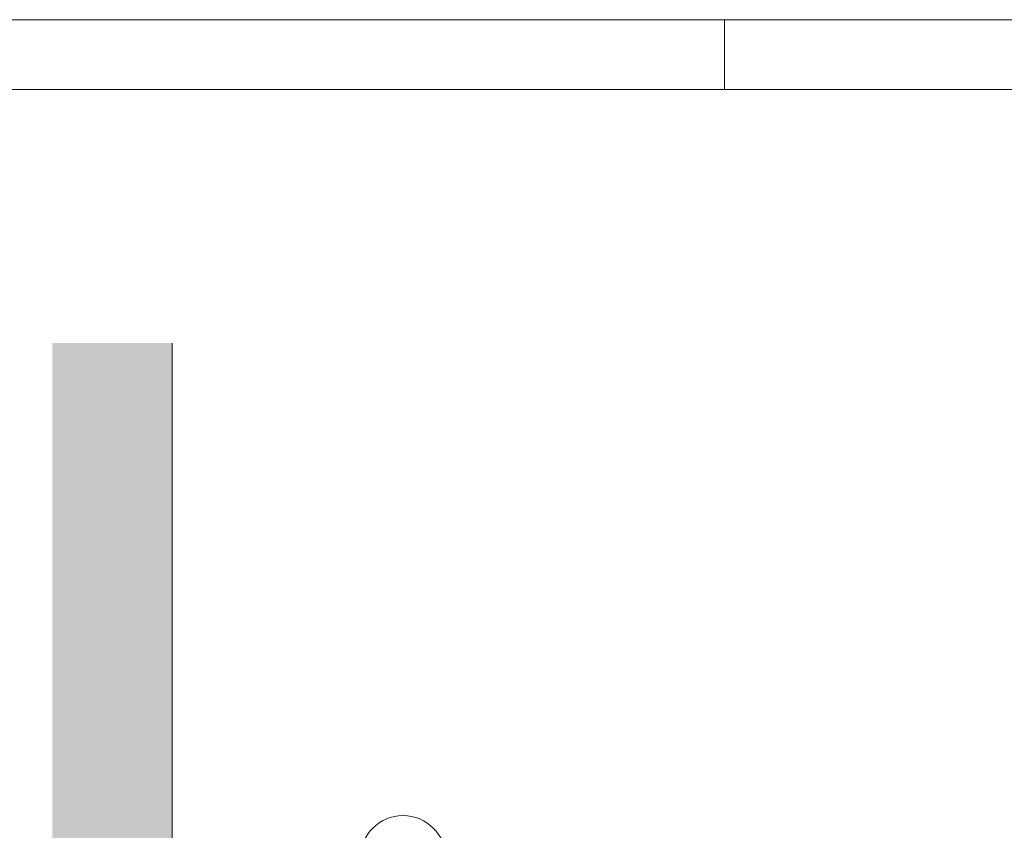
# Paper-space layout 'A-46 WYKOŃCZENIA ŚCIAN - PIĘTRO 1' of a CAD drawing. Header units: millimetres. Extents: x 0 to 500, y 0 to 350.
# Tile 6 of 13: x 91 to 160, y 293 to 350. Entities that reach past the tile are written whole.
import ezdxf
from ezdxf.xclip import XClip

# ---------------------------------------------------------------- set-up
doc = ezdxf.new("R2010")
doc.units = ezdxf.units.MM
doc.header["$MEASUREMENT"] = 0
doc.header["$XCLIPFRAME"] = 0
doc.linetypes.add('PRZERYWANA_DU_A', pattern=[550, 350, -200])
doc.layers.add('0_Nr_pióra__2', color=8, linetype='Continuous', lineweight=13)
doc.layers.add('A_Arkusz_Nr_pióra__255', color=7, linetype='Continuous', lineweight=15, true_color=0x242424)
doc.layers.add('A_osie_Nr_pióra__76', color=7, linetype='Continuous', lineweight=5, true_color=0x2d2d2d)
doc.layers.add('A_podrys', color=7, linetype='Continuous')

# ---------------------------------------------------------------- blocks, each defined once
blk = doc.blocks.new('Rysunek_1_1', base_point=(-1525.798, -260.531))
at = {"linetype": 'Continuous', "lineweight": 0, "true_color": 0x484848}
blk.add_hatch(color=251, dxfattribs=at).paths.add_polyline_path([(92.943, 327.354), (92.943, 118.544), (101.328, 118.544), (101.328, 327.354)])
at = {"layer": '0_Nr_pióra__2', "color": 8, "linetype": 'PRZERYWANA_DU_A', "lineweight": 13, "flags": 128}
blk.add_lwpolyline([(101.328, 327.354), (101.328, 118.544)], dxfattribs=at)
at = {"layer": 'A_osie_Nr_pióra__76', "color": 250, "linetype": 'Continuous', "lineweight": 5, "true_color": 0x2d2d2d}
blk.add_circle((117.499, 291.253), 3, dxfattribs=at)

psp = doc.layouts.new('A-46 WYKOŃCZENIA ŚCIAN - PIĘTRO 1')

# ---------------------------------------------------------------- linework, layer by layer
at = {"layer": 'A_Arkusz_Nr_pióra__255', "color": 250, "linetype": 'Continuous', "lineweight": 15, "true_color": 0x242424}
for p, q in [((140, 345.1), (140, 350)), ((495.1, 345.1), (29.9, 345.1))]:
    psp.add_line(p, q, dxfattribs=at)
at = {"layer": 'A_Arkusz_Nr_pióra__255', "color": 250, "linetype": 'Continuous', "lineweight": 15, "true_color": 0x242424, "flags": 128}
psp.add_lwpolyline([(0, 350), (500, 350), (500, 0), (0, 0)], close=True, dxfattribs=at)

# ---------------------------------------------------------------- block references
at = {"layer": 'A_podrys', "color": 37, "linetype": 'Continuous', "lineweight": 5, "true_color": 0x656532}
ref = psp.add_blockref('Rysunek_1_1', (-1525.798, -260.531), dxfattribs=at)
XClip(ref).set_block_clipping_path([(92.9434683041, 118.5440889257), (343.3934395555, 327.3540889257)])

doc.saveas('drawing.dxf')
